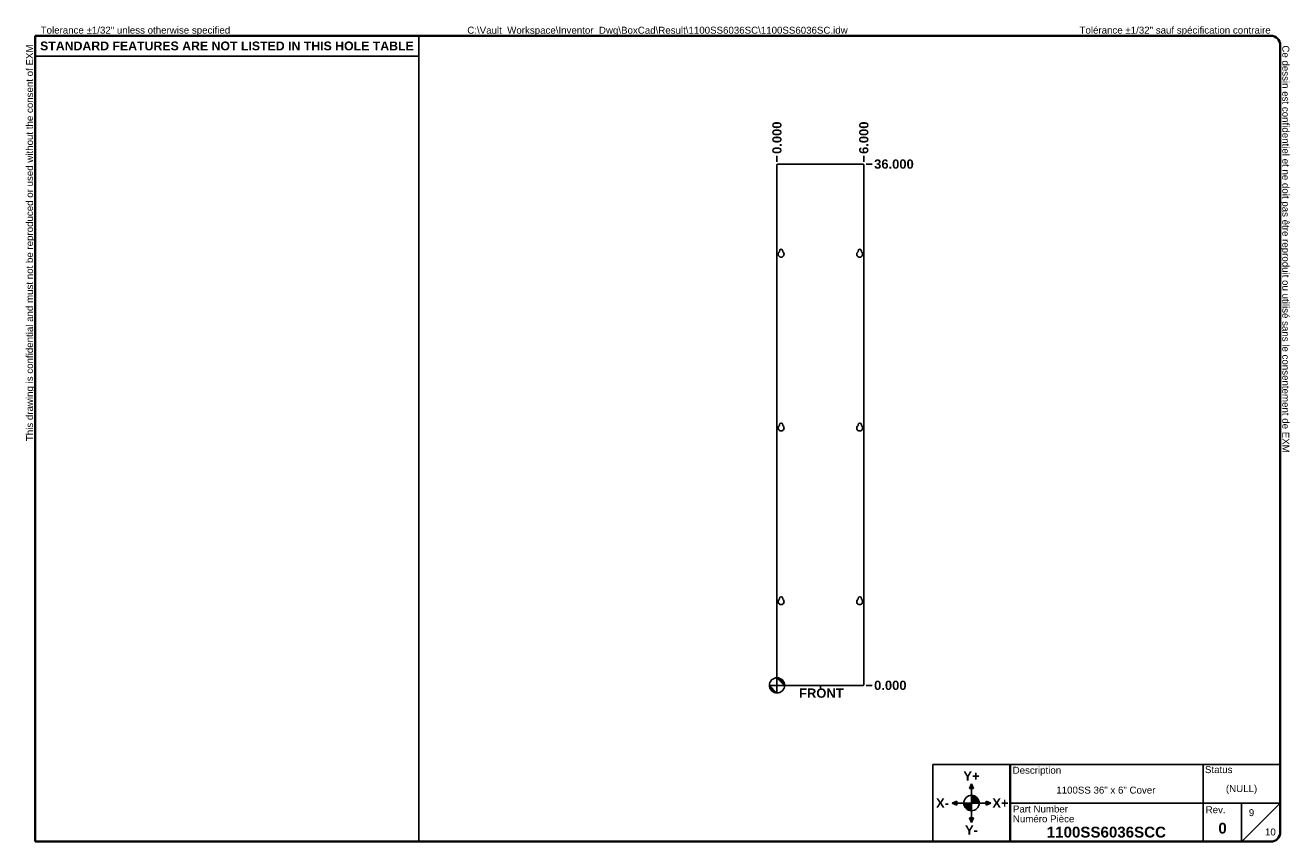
# Model space of a CAD drawing. Header units: inches. Extents: x 1.7 to 89.1, y 1.4 to 57.7.
import ezdxf

# ---------------------------------------------------------------- set-up
doc = ezdxf.new("R2010")
doc.units = ezdxf.units.IN
doc.header["$LTSCALE"] = 5.333333
doc.header["$MEASUREMENT"] = 0
doc.layers.get('0').update_dxf_attribs({"lineweight": 25})
for name, color, linetype, lineweight in [('Dimensions(ANSI)', 7, 'Continuous', 25), ('Sketch Geometry(ANSI)', 7, 'Continuous', 25), ('Symbols(ANSI)', 7, 'Continuous', 25), ('Visible Edges(ANSI)', 7, 'Continuous', 25)]:
    doc.layers.add(name, color=color, linetype=linetype, lineweight=lineweight)
doc.layers.add('Hatch', color=179, linetype='Continuous', lineweight=9, true_color=0x1e1e47)
doc.styles.add('Current-ANSI', font='arial.ttf')
doc.styles.add('Dimension-ANSI', font='arialbd.ttf')
doc.styles.add('Text Style44', font='arialbd.ttf')
doc.dimstyles.new('INCH-ANSI', dxfattribs={"dimscale": 5.333333, "dimtxt": 0.12, "dimasz": 0.098425, "dimexe": 0.04, "dimexo": 0.04, "dimgap": 0.031496, "dimtad": 0, "dimtih": 1, "dimtoh": 1, "dimdec": 3, "dimrnd": 1e-08, "dimzin": 0, "dimdsep": 46, "dimtxsty": 'Dimension-ANSI', "dimcen": 0.09, "dimdle": 0.312, "dimclrd": 179, "dimclre": 179, "dimclrt": 7, "dimadec": 1, "dimazin": 0, "dimtfac": 1, "dimtdec": 3, "dimtofl": 0, "dimtmove": 0, "dimatfit": 3, "dimfxl": 1, "dimtolj": 1, "dimtzin": 4, "dimlwd": 25, "dimlwe": 25, "dimarcsym": 0})
doc.dimstyles.new('INCH-ANSI-VERTICAL', dxfattribs={"dimscale": 5.333333, "dimtxt": 0.12, "dimasz": 0.098425, "dimexe": 0.04, "dimexo": 0.04, "dimgap": 0.031496, "dimtad": 0, "dimtih": 1, "dimtoh": 1, "dimdec": 3, "dimrnd": 1e-08, "dimzin": 0, "dimdsep": 46, "dimtxsty": 'Dimension-ANSI', "dimcen": 0.09, "dimdle": 0.312, "dimclrd": 179, "dimclre": 179, "dimclrt": 7, "dimadec": 1, "dimazin": 0, "dimtfac": 1, "dimtdec": 3, "dimtofl": 0, "dimtmove": 0, "dimatfit": 3, "dimfxl": 1, "dimtolj": 1, "dimtzin": 4, "dimlwd": 25, "dimlwe": 25, "dimarcsym": 0})

# ---------------------------------------------------------------- blocks, each defined once
blk = doc.blocks.new('Origin Indicator Symbol4')
at = {"layer": 'Dimensions(ANSI)'}
h = blk.add_hatch(color=7, dxfattribs=at)
edge = h.paths.add_edge_path(flags=0)
edge.add_line((10.045, 2.377), (10.143, 2.279))
edge.add_arc((10.045, 2.279), 0.0984, 0, 90)
h = blk.add_hatch(color=7, dxfattribs=at)
edge = h.paths.add_edge_path(flags=0)
edge.add_line((10.045, 2.18), (9.946, 2.279))
edge.add_arc((10.045, 2.279), 0.0984, 180, 270)
at = {"layer": 'Dimensions(ANSI)', "color": 7, "linetype": 'Continuous'}
for p, q in [((10.045, 2.377), (10.143, 2.279)), ((10.045, 2.18), (9.946, 2.279))]:
    blk.add_line(p, q, dxfattribs=at)
at = {"layer": 'Dimensions(ANSI)', "color": 7, "linetype": 'Continuous', "flags": 128}
for points in [[(10.045, 2.279), (10.143, 2.279), (10.045, 2.377), (10.045, 2.279)], [(10.045, 2.279), (10.045, 2.377), (10.045, 2.18), (10.045, 2.279)], [(10.045, 2.279), (10.045, 2.18), (9.946, 2.279), (10.045, 2.279)], [(10.045, 2.279), (9.946, 2.279), (10.045, 2.279), (10.045, 2.279)]]:
    blk.add_lwpolyline(points, dxfattribs=at)
at = {"layer": 'Dimensions(ANSI)', "color": 7, "linetype": 'Continuous'}
blk.add_circle((10.045, 2.279), 0.0984, dxfattribs=at)
for start, end in [(0, 90), (180, 270)]:
    blk.add_arc((10.045, 2.279), 0.0984, start, end, dxfattribs=at)
at = {"layer": 'Dimensions(ANSI)', "color": 7}
for points in [[(10.045, 2.279), (10.143, 2.279), (10.045, 2.377), (10.045, 2.279)], [(10.045, 2.279), (10.045, 2.377), (10.045, 2.18), (10.045, 2.279)], [(10.045, 2.279), (10.045, 2.18), (9.946, 2.279), (10.045, 2.279)], [(10.045, 2.279), (9.946, 2.279), (10.045, 2.279)]]:
    blk.add_solid(points, dxfattribs=at)
blk = doc.blocks.new('Title Blocks EXM-2 - ANSI B')
at = {"layer": 'Hatch'}
for points in [[(12.725, 0.94), (12.75, 0.94), (12.75, 1)], [(12.775, 0.94), (12.75, 1), (12.75, 0.94)], [(12.56, 0.75), (12.56, 0.775), (12.5, 0.75)], [(12.56, 0.75), (12.5, 0.75), (12.56, 0.725)], [(12.94, 0.75), (13, 0.75), (12.94, 0.775)], [(12.94, 0.75), (12.94, 0.725), (13, 0.75)], [(12.75, 0.56), (12.725, 0.56), (12.75, 0.5)], [(12.75, 0.56), (12.75, 0.5), (12.775, 0.56)]]:
    blk.add_hatch(color=7, dxfattribs=at).paths.add_polyline_path(points)
h = blk.add_hatch(color=7, dxfattribs=at)
edge = h.paths.add_edge_path()
edge.add_line((12.75, 0.85), (12.75, 0.75))
edge.add_line((12.75, 0.75), (12.85, 0.75))
edge.add_arc((12.75, 0.75), 0.1, 0, 90)
h = blk.add_hatch(color=7, dxfattribs=at)
edge = h.paths.add_edge_path()
edge.add_line((12.75, 0.65), (12.75, 0.75))
edge.add_line((12.75, 0.75), (12.65, 0.75))
edge.add_arc((12.75, 0.75), 0.1, 180, 270)
at = {"layer": 'Sketch Geometry(ANSI)'}
for p, q in [((12.249, 1.25), (16.749, 1.25)), ((12.249, 0.25), (12.249, 1.25)), ((15.749, 1.25), (15.749, 0.75)), ((16.749, 1.25), (16.749, 0.375)), ((12.75, 1), (12.725, 0.94)), ((12.75, 0.85), (12.75, 1)), ((12.775, 0.94), (12.75, 1)), ((12.725, 0.94), (12.775, 0.94)), ((12.75, 0.75), (12.75, 0.85)), ((12.5, 0.75), (12.56, 0.775)), ((12.65, 0.75), (12.5, 0.75)), ((12.56, 0.725), (12.5, 0.75)), ((12.56, 0.775), (12.56, 0.725)), ((12.75, 0.75), (12.65, 0.75)), ((12.75, 0.75), (12.85, 0.75)), ((12.75, 0.75), (12.75, 0.65)), ((12.85, 0.75), (13, 0.75)), ((13, 0.75), (12.94, 0.775)), ((12.94, 0.775), (12.94, 0.725)), ((12.94, 0.725), (13, 0.75)), ((15.749, 0.75), (13.249, 0.75)), ((16.249, 0.75), (15.749, 0.75)), ((15.749, 0.75), (15.749, 0.25)), ((16.249, 0.25), (16.249, 0.75)), ((16.249, 0.75), (16.749, 0.75)), ((16.249, 0.25), (16.749, 0.75)), ((12.775, 0.56), (12.725, 0.56)), ((12.725, 0.56), (12.75, 0.5)), ((12.75, 0.65), (12.75, 0.5)), ((12.75, 0.5), (12.775, 0.56)), ((13.249, 0.25), (12.249, 0.25)), ((16.624, 0.25), (13.249, 0.25))]:
    blk.add_line(p, q, dxfattribs=at)
at = {"layer": 'Sketch Geometry(ANSI)', "linetype": 'Continuous', "lineweight": 35}
blk.add_line((13.249, 0.25), (13.249, 1.25), dxfattribs=at)
at = {"layer": 'Sketch Geometry(ANSI)'}
blk.add_circle((12.75, 0.75), 0.1, dxfattribs=at)
blk.add_arc((16.624, 0.375), 0.125, 270, 0, dxfattribs=at)
at = {"layer": 'Symbols(ANSI)', "color": 7}
for s, insert, char_height, attachment_point, style in [('\\fArial|b1|i0;Y+', (12.75, 1.1), 0.12, 5, 'Dimension-ANSI'), ('Description', (13.283, 1.103), 0.09, 7, 'Current-ANSI'), ('Status', (15.774, 1.137), 0.09, 7, 'Current-ANSI'), ('\\fArial|b1|i0;X-', (12.375, 0.75), 0.12, 5, 'Dimension-ANSI'), ('\\fArial|b1|i0;X+', (13.125, 0.75), 0.12, 5, 'Dimension-ANSI'), ('Part Number', (13.287, 0.627), 0.09, 7, 'Current-ANSI'), ('Numéro Pièce', (13.286, 0.5), 0.09, 7, 'Current-ANSI'), ('\\fArial|b1|i0;Y-', (12.75, 0.4), 0.12, 5, 'Dimension-ANSI')]:
    blk.add_mtext(s, dxfattribs=dict(at, insert=insert, char_height=char_height, attachment_point=attachment_point, style=style))
at = {"layer": 'Symbols(ANSI)', "color": 7, "insert": (15.783, 0.618), "char_height": 0.09, "width": 0.25854, "attachment_point": 7, "style": 'Current-ANSI'}
blk.add_mtext('Rev.', dxfattribs=at)
at = {"layer": 'Symbols(ANSI)', "color": 7}
for tag, p, height, style in [('DESIGN_STATE_001', (16.045, 0.893), 0.09, 'Current-ANSI'), ('IDW_DESC_IAM_001', (13.848, 0.873), 0.09, 'Current-ANSI'), ('Sheet_number_001', (16.342, 0.581), 0.09, 'Current-ANSI'), ('IDW_REV_001', (15.947, 0.355), 0.14, 'Text Style44'), ('IDW_NAME_IAM_001', (13.725, 0.304), 0.14, 'Text Style44'), ('Number_of_sheets_001', (16.551, 0.331), 0.09, 'Current-ANSI')]:
    blk.add_attdef(tag, p, '', height=height, dxfattribs=dict(at, style=style))
blk = doc.blocks.new('Borders EXM - B (Inch) - B')
at = {"layer": 'Sketch Geometry(ANSI)', "linetype": 'Continuous', "lineweight": 35}
for p, q in [((16.438, 10.692), (0.437, 10.692)), ((0.437, 10.692), (0.437, 0.255)), ((16.562, 0.38), (16.562, 10.567)), ((0.437, 0.255), (16.438, 0.255))]:
    blk.add_line(p, q, dxfattribs=at)
at = {"layer": 'Sketch Geometry(ANSI)'}
for p, q in [((5.406, 10.692), (5.406, 0.255)), ((0.437, 10.428), (5.406, 10.428))]:
    blk.add_line(p, q, dxfattribs=at)
at = {"layer": 'Sketch Geometry(ANSI)', "linetype": 'Continuous', "lineweight": 35}
for centre, start, end in [((16.438, 10.567), 0, 90), ((16.438, 0.38), 270, 0)]:
    blk.add_arc(centre, 0.125, start, end, dxfattribs=at)
at = {"layer": 'Symbols(ANSI)', "color": 7, "char_height": 0.09, "attachment_point": 7, "style": 'Current-ANSI'}
for s, insert in [('Tolerance ±1/32" unless otherwise specified', (0.509, 10.692)), ('Tolérance ±1/32" sauf spécification contraire', (13.963, 10.692))]:
    blk.add_mtext(s, dxfattribs=dict(at, insert=insert))
for s, insert, rotation in [('This drawing is confidential and must not be reproduced or used without the consent of EXM', (0.437, 5.442), 90), ('Ce dessin est confidentiel et ne doit pas être reproduit ou utilisé sans le consentement de EXM', (16.562, 10.567), 270)]:
    blk.add_mtext(s, dxfattribs=dict(at, insert=insert, rotation=rotation))
at = {"layer": 'Symbols(ANSI)', "color": 7, "insert": (2.921, 10.559), "char_height": 0.114, "width": 4.96908, "attachment_point": 5, "style": 'Dimension-ANSI'}
blk.add_mtext('\\fArial|b1|i0;{\\H0.1140;STANDARD FEATURES ARE NOT LISTED IN THIS HOLE TABLE}', dxfattribs=at)
at = {"layer": 'Symbols(ANSI)', "color": 7, "style": 'Current-ANSI'}
blk.add_attdef('FILENAME_AND_PATH_001', (6.034, 10.718), '', height=0.09, dxfattribs=at)
blk = doc.blocks.new('Datum Identifier22')
at = {"layer": 'Symbols(ANSI)', "color": 7, "linetype": 'Continuous', "lineweight": 25}
blk.add_line((10.607, 2.241), (10.607, 2.279), dxfattribs=at)
at = {"layer": 'Symbols(ANSI)', "color": 7, "insert": (10.331, 2.117), "char_height": 0.12, "attachment_point": 7, "style": 'Dimension-ANSI'}
blk.add_mtext('FRONT', dxfattribs=at)
blk = doc.blocks.new('*D12')
at = {"layer": 'Defpoints', "color": 0, "linetype": 'Continuous', "transparency": 16777216}
for p in [(53.571, 48.732), (53.571, 48.092), (53.571, 48.092)]:
    blk.add_point(p, dxfattribs=at)
at = {"layer": 'Dimensions(ANSI)', "color": 179, "linetype": 'Continuous', "lineweight": 25, "true_color": 0x262658, "transparency": 16777216}
blk.add_line((53.571, 48.305), (53.571, 48.732), dxfattribs=at)
at = {"layer": 'Dimensions(ANSI)', "color": 7, "linetype": 'Continuous', "lineweight": 25, "transparency": 16777216, "insert": (53.571, 49.978), "char_height": 0.64, "attachment_point": 5, "rotation": 90, "style": 'Dimension-ANSI'}
blk.add_mtext('\\A1;0.000', dxfattribs=at)
blk = doc.blocks.new('*D13')
at = {"layer": 'Defpoints', "color": 0, "linetype": 'Continuous', "transparency": 16777216}
for p in [(53.571, 48.092), (59.571, 48.732), (59.571, 48.092)]:
    blk.add_point(p, dxfattribs=at)
at = {"layer": 'Dimensions(ANSI)', "color": 179, "linetype": 'Continuous', "lineweight": 25, "true_color": 0x262658, "transparency": 16777216}
blk.add_line((59.571, 48.305), (59.571, 48.732), dxfattribs=at)
at = {"layer": 'Dimensions(ANSI)', "color": 7, "linetype": 'Continuous', "lineweight": 25, "transparency": 16777216, "insert": (59.571, 49.977), "char_height": 0.64, "attachment_point": 5, "rotation": 90, "style": 'Dimension-ANSI'}
blk.add_mtext('\\A1;6.000', dxfattribs=at)
blk = doc.blocks.new('*D14')
at = {"layer": 'Defpoints', "color": 0, "linetype": 'Continuous', "transparency": 16777216}
for p in [(59.509, 12.154), (59.509, 12.154), (60.154, 12.154)]:
    blk.add_point(p, dxfattribs=at)
at = {"layer": 'Dimensions(ANSI)', "color": 179, "linetype": 'Continuous', "lineweight": 25, "true_color": 0x262658, "transparency": 16777216}
blk.add_line((59.722, 12.154), (60.154, 12.154), dxfattribs=at)
at = {"layer": 'Dimensions(ANSI)', "color": 7, "linetype": 'Continuous', "lineweight": 25, "transparency": 16777216, "insert": (61.4, 12.154), "char_height": 0.64, "attachment_point": 5, "style": 'Dimension-ANSI'}
blk.add_mtext('\\A1;0.000', dxfattribs=at)
blk = doc.blocks.new('*D15')
at = {"layer": 'Defpoints', "color": 0, "linetype": 'Continuous', "transparency": 16777216}
for p in [(59.509, 48.154), (60.154, 48.154), (59.509, 12.154)]:
    blk.add_point(p, dxfattribs=at)
at = {"layer": 'Dimensions(ANSI)', "color": 179, "linetype": 'Continuous', "lineweight": 25, "true_color": 0x262658, "transparency": 16777216}
blk.add_line((59.722, 48.154), (60.154, 48.154), dxfattribs=at)
at = {"layer": 'Dimensions(ANSI)', "color": 7, "linetype": 'Continuous', "lineweight": 25, "transparency": 16777216, "insert": (61.651, 48.154), "char_height": 0.64, "attachment_point": 5, "style": 'Dimension-ANSI'}
blk.add_mtext('\\A1;36.000', dxfattribs=at)

msp = doc.modelspace()

# ---------------------------------------------------------------- linework, layer by layer
at = {"layer": 'Visible Edges(ANSI)'}
for p, q in [((53.5709, 12.2159), (53.5709, 48.0919)), ((53.6329, 48.1539), (59.5089, 48.1539)), ((59.5709, 48.0919), (59.5709, 12.2159)), ((53.7389, 42.0978), (53.7389, 42.1539)), ((53.9729, 42.1539), (53.9729, 42.0978)), ((59.1689, 42.0978), (59.1689, 42.1539)), ((59.4029, 42.1539), (59.4029, 42.0978)), ((53.7389, 30.0978), (53.7389, 30.1539)), ((53.9729, 30.1539), (53.9729, 30.0978)), ((59.1689, 30.0978), (59.1689, 30.1539)), ((59.4029, 30.1539), (59.4029, 30.0978)), ((53.7389, 18.0978), (53.7389, 18.1539)), ((53.9729, 18.1539), (53.9729, 18.0978)), ((59.1689, 18.0978), (59.1689, 18.1539)), ((59.4029, 18.1539), (59.4029, 18.0978)), ((59.5089, 12.1539), (53.6329, 12.1539))]:
    msp.add_line(p, q, dxfattribs=at)
for centre, radius, start, end in [((53.6329, 48.0919), 0.062, 90, 180), ((59.5089, 48.0919), 0.062, 0, 90), ((53.8559, 41.9319), 0.203, 125.194557, 54.805443), ((53.8559, 42.1539), 0.117, 0, 180), ((59.2859, 41.9319), 0.203, 125.194557, 54.805443), ((59.2859, 42.1539), 0.117, 0, 180), ((53.8559, 29.9319), 0.203, 125.194557, 54.805443), ((53.8559, 30.1539), 0.117, 0, 180), ((59.2859, 29.9319), 0.203, 125.194557, 54.805443), ((59.2859, 30.1539), 0.117, 0, 180), ((53.8559, 17.9319), 0.203, 125.194557, 54.805443), ((53.8559, 18.1539), 0.117, 0, 180), ((59.2859, 17.9319), 0.203, 125.194557, 54.805443), ((59.2859, 18.1539), 0.117, 0, 180), ((53.6329, 12.2159), 0.062, 180, 270), ((59.5089, 12.2159), 0.062, 270, 0)]:
    msp.add_arc(centre, radius, start, end, dxfattribs=at)

# ---------------------------------------------------------------- block references
at = {"xscale": 5.333333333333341, "yscale": 5.333333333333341, "zscale": 5.333333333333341}
for name, p, values in [('Borders EXM - B (Inch) - B', (0, 0), {'FILENAME_AND_PATH_001': 'C:\\Vault_Workspace\\Inventor_Dwg\\BoxCad\\Result\\1100SS6036SC\\1100SS6036SC.idw'}), ('Title Blocks EXM-2 - ANSI B', (-0.9937, 0.0242), {'IDW_REV_001': '0', 'Sheet_number_001': '9', 'Number_of_sheets_001': '10', 'IDW_DESC_IAM_001': '1100SS 36" x 6" Cover', 'DESIGN_STATE_001': '(NULL)', 'IDW_NAME_IAM_001': '1100SS6036SCC'})]:
    msp.add_blockref(name, p, dxfattribs=at).add_auto_attribs(values)
at = {"layer": 'Dimensions(ANSI)', "xscale": 5.333333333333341, "yscale": 5.333333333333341, "zscale": 5.333333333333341}
msp.add_blockref('Origin Indicator Symbol4', (0, 0), dxfattribs=at)
at = {"layer": 'Symbols(ANSI)', "xscale": 5.333333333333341, "yscale": 5.333333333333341, "zscale": 5.333333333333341}
msp.add_blockref('Datum Identifier22', (0, 0), dxfattribs=at)

# ---------------------------------------------------------------- dimensions: what is measured, and where the dimension line sits
at = {"layer": 'Dimensions(ANSI)', "color": 179, "linetype": 'Continuous', "lineweight": 25, "true_color": 0x262658}
for feature_location, offset, dtype, origin, dimstyle, picture, middle in [((53.5709290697, 48.0918586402), (0, 0.64), 1, (53.5709290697, 48.0918586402), 'INCH-ANSI-VERTICAL', '*D12', (53.5709290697, 49.9777094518)), ((59.5709, 48.0919), (0, 0.64), 1, (53.5709, 48.0919), 'INCH-ANSI-VERTICAL', '*D13', (59.5709, 49.9775)), ((59.5089, 48.1539), (0.6454, 0), 0, (59.5089, 12.1539), 'INCH-ANSI', '*D15', (61.6508, 48.1539)), ((59.5089290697, 12.1538586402), (0.6454221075, 0), 0, (59.5089290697, 12.1538586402), 'INCH-ANSI', '*D14', (61.4002019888, 12.1538586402))]:
    dim = msp.add_ordinate_dim(feature_location=feature_location, offset=offset, dtype=dtype, origin=origin, dimstyle=dimstyle, override={"dimgap": 0.031496, "dimtad": 0, "dimdec": 3, "dimtol": 0, "dimlim": 0, "dimtp": 0, "dimtm": 0, "dimtdec": 3}, dxfattribs=at)
    dim.commit()
    dim.dimension.update_dxf_attribs({"geometry": picture, "text_midpoint": middle})

doc.saveas('drawing.dxf')
